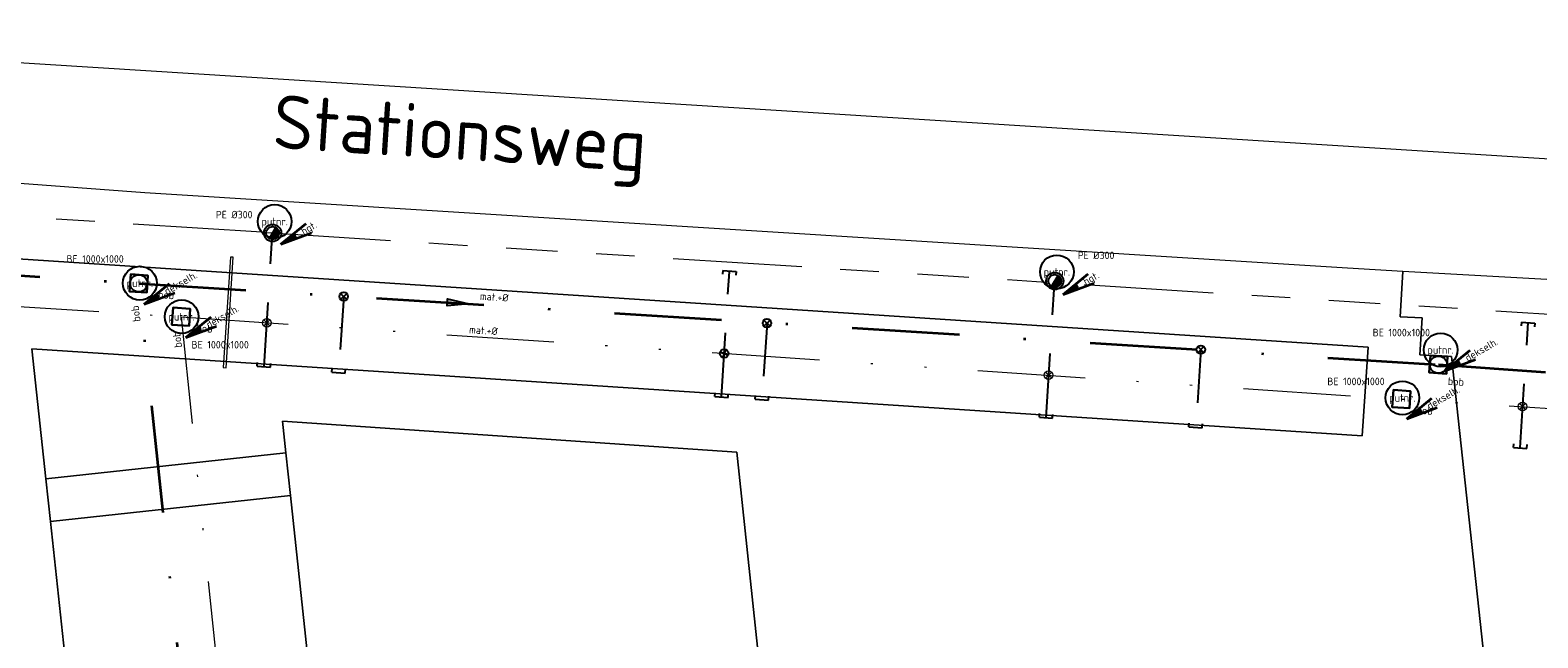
# Model space of a CAD drawing. Header units: metres. Extents: x 121363 to 122052, y 520142 to 520642.
# Tile 13 of 20: x 121525 to 121595, y 520530 to 520558. Entities that reach past the tile are written whole.
import ezdxf
from ezdxf.enums import TextEntityAlignment as Align

# ---------------------------------------------------------------- set-up
doc = ezdxf.new("R2010")
doc.units = ezdxf.units.M
for name, pattern in [('RI-DRAINAGE', [19.2, 6, -1.8, 1.8, -1.8, 2.4, -1.8, 1.8, -1.8]), ('RI-HWA_HUISAANSLUITING', [4.8, 3, -1.8]), ('RI-ITR_PVC', [12.2, 5, -2.4, 0, -2.4, 0, -2.4]), ('RI-VWA_HUISAANSLUITING', [6.1, 2.5, -1.8, 0, -1.8]), ('RI-VWA_PVC', [11, 5, -3, 0, -3])]:
    doc.linetypes.add(name, pattern=pattern)
for name, color, linetype, lineweight, true_color in [('begroeidterreindeel', 7, 'Continuous', 0, 0x008700), ('pand', 1, 'Continuous', 0, 0xff0000), ('wegdeel open verharding', 7, 'Continuous', 0, 0xb5b5b5)]:
    doc.layers.add(name, color=color, linetype=linetype, lineweight=lineweight, true_color=true_color)
for name, color, linetype, lineweight in [('N-RI-PUTDEKSELHOOGTE-S', 7, 'Continuous', 35), ('R-OI-RI-DRAINAGE-MATERIAAL-S', 93, 'Continuous', 25), ('R-OI-RI-DRAINAGE_DRAIN_PP_80-G', 93, 'RI-DRAINAGE', 18), ('R-OI-RI-DRAINAGE_PUT_DOORSPUITPUT-S', 93, 'Continuous', 25), ('R-OI-RI-DRAINAGE_PUTDEKSELHOOGTE-S', 93, 'Continuous', 25), ('R-OI-RI-DRAINAGE_PUTNUMMER-S', 93, 'Continuous', 25), ('R-OI-RI-HWA_HUISAANSLUITING_PVC_125-G', 150, 'RI-HWA_HUISAANSLUITING', 25), ('R-OI-RI-HWA_HULPSTUK-S', 150, 'Continuous', 25), ('R-OI-RI-ITR-MATERIAAL-S', 82, 'Continuous', 25), ('R-OI-RI-ITR_BOB-T18', 82, 'Continuous', 18), ('R-OI-RI-ITR_HULPSTUK_INLAAT-S', 82, 'Continuous', 18), ('R-OI-RI-ITR_PUTDEKSELHOOGTE-S', 82, 'Continuous', 25), ('R-OI-RI-ITR_PUTNUMMER-S', 82, 'Continuous', 25), ('R-OI-RI-ITR_RIOOLPUT-S', 82, 'Continuous', 25), ('R-OI-RI-ITR_TRANSPORTLEIDING_PVC_300-G', 82, 'RI-ITR_PVC', 18), ('R-OI-RI-MANTELBUIS-G', 10, 'Continuous', 18), ('R-OI-RI-VWA-MATERIAAL-S', 20, 'Continuous', 25), ('R-OI-RI-VWA_BOB-T18', 20, 'Continuous', 18), ('R-OI-RI-VWA_HUISAANSLUITING_PVC_125-G', 20, 'RI-VWA_HUISAANSLUITING', 25), ('R-OI-RI-VWA_HULPSTUK-S', 20, 'Continuous', 25), ('R-OI-RI-VWA_HULPSTUK_INLAAT-S', 20, 'Continuous', 25), ('R-OI-RI-VWA_PUTDEKSELHOOGTE-S', 20, 'Continuous', 25), ('R-OI-RI-VWA_PUTNUMMER-S', 20, 'Continuous', 25), ('R-OI-RI-VWA_RIOOLPUT-S', 20, 'Continuous', 25), ('R-OI-RI-VWA_STROOMRICHTING-S', 20, 'Continuous', 25), ('R-OI-RI-VWA_TRANSPORTLEIDING_PVC_250-G', 20, 'RI-VWA_PVC', 35), ('Z06 straatnaam', 7, 'Continuous', 20)]:
    doc.layers.add(name, color=color, linetype=linetype, lineweight=lineweight)
doc.styles.add('NLCS-ISO', font='NLCS-ISO.ttf')
doc.styles.add('NLCS-ISO-ANNOTATIVE-T25', font='NLCS-ISO.ttf', dxfattribs={"height": 2.5})

# ---------------------------------------------------------------- blocks, each defined once
blk = doc.blocks.new('B-SRI-PUT_VWA-SO')
at = {"flags": 128}
blk.add_lwpolyline([(-2, 2), (2, 2), (2, -2), (-2, -2)], close=True, dxfattribs=at)
at = {"lineweight": -3, "flags": 128}
blk.add_lwpolyline([(2, -2), (2, 2), (-2, 2), (-2, -2)], close=True, dxfattribs=at)
at = {"lineweight": -3}
blk.add_circle((0, 0), 2, dxfattribs=at)
blk = doc.blocks.new('B-SRI-PUT_ITR-SO')
at = {"flags": 128}
blk.add_lwpolyline([(-2, 2), (2, 2), (2, -2), (-2, -2)], close=True, dxfattribs=at)
at = {"lineweight": -3, "flags": 128}
blk.add_lwpolyline([(2, -2), (2, 2), (-2, 2), (-2, -2)], close=True, dxfattribs=at)
blk = doc.blocks.new('SRI-STROOMRICHTING-SO')
at = {"ltscale": 0.1}
blk.add_hatch(color=256, dxfattribs=at).paths.add_polyline_path([(2.5, 0), (-2.5, -0.83), (-2.5, 0.83)])
at = {"ltscale": 0.1, "flags": 128}
blk.add_lwpolyline([(2.5, 0), (-2.5, -0.83), (-2.5, 0.83)], close=True, dxfattribs=at)
blk = doc.blocks.new('SRI-MATERIAAL-SO')
at = {"ltscale": 0.1, "style": 'NLCS-ISO'}
blk.add_attdef('$MAT', text='', height=1.75, dxfattribs=at).set_placement((-0.04, -0.07), align=Align.MIDDLE_CENTER)
blk = doc.blocks.new('SRI-HULP_EINDKAP-SO')
for p, q in [((0, -6.2), (0, 6.2)), ((0, 6.2), (3.5, 6.2)), ((0, -6.2), (3.5, -6.2))]:
    blk.add_line(p, q)
blk = doc.blocks.new('SRI-DRAIN_PUT_DOORSPUIT-SO')
at = {"lineweight": -3}
blk.add_hatch(color=256, dxfattribs=at).paths.add_polyline_path([(1.5, 0, 0.267949), (0.75, 1.3), (-0.75, -1.3, 0.57735)])
blk.add_line((-0.75, -1.3), (0.75, 1.3), dxfattribs=at)
for radius in [2, 1.5]:
    blk.add_circle((0, 0), radius, dxfattribs=at)
blk = doc.blocks.new('SRI-HULP_INLAAT-SO')
for p, q in [((-0.71, 0.71), (0.71, -0.71)), ((-0.71, -0.71), (0.71, 0.71))]:
    blk.add_line(p, q)
blk.add_circle((0, 0), 1)
blk = doc.blocks.new('SRI-PUTDEKSELHOOGTE-SO')
at = {"layer": 'N-RI-PUTDEKSELHOOGTE-S'}
blk.add_hatch(color=256, dxfattribs=at).paths.add_polyline_path([(0.712, 0.267), (0.587, 0.483), (0, 0)])
for p, q in [((0, 0), (1.174, 0.967)), ((0, 0), (1.424, 0.533)), ((0, 0), (0.587, 0.483)), ((0.612, 0.44), (0.687, 0.31))]:
    blk.add_line(p, q, dxfattribs=at)
at = {"ltscale": 0.1, "style": 'NLCS-ISO'}
blk.add_attdef('PUTHGT', text='', height=0.35, rotation=30, dxfattribs=at).set_placement((0.975, 0.57), align=Align.MIDDLE_LEFT)
blk = doc.blocks.new('SRI-PUTNUMMER_HHW-SO')
blk.add_circle((2.41, 9.45), 3.93)
at = {"ltscale": 0.1, "style": 'NLCS-ISO'}
blk.add_attdef('PUTNR', text='', height=1.8, dxfattribs=at).set_placement((2.41, 9.45), align=Align.MIDDLE_CENTER)
blk = doc.blocks.new('A$C4B9B0E1E')
at = {"layer": 'begroeidterreindeel', "color": 252, "linetype": 'Continuous', "lineweight": 0}
for p, q in [((119500.181, 520558.433), (119604.758, 520551.848)), ((119434.927, 520553.604), (119587.109, 520543.65)), ((119530.127, 520550.852), (119500, 520553.048)), ((119586.145, 520547.328), (119530.127, 520550.852)), ((119588.722, 520547.185), (119586.145, 520547.328)), ((119588.597, 520545.073), (119588.722, 520547.185)), ((119589.626, 520545.015), (119588.597, 520545.073)), ((119589.525, 520543.296), (119589.626, 520545.015)), ((119586.839, 520539.521), (119524.867, 520543.575)), ((119524.867, 520543.575), (119525.519, 520537.518)), ((119587.109, 520543.65), (119586.839, 520539.521)), ((119590.995, 520543.215), (119589.525, 520543.296)), ((119594.899, 520507.086), (119590.995, 520543.215)), ((119536.693, 520538.72), (119536.535, 520540.2)), ((119536.535, 520540.2), (119557.698, 520538.764)), ((119525.519, 520537.518), (119536.693, 520538.72)), ((119557.698, 520538.764), (119558.694, 520529.378)), ((119536.905, 520536.732), (119525.733, 520535.531)), ((119537.729, 520529.015), (119536.905, 520536.732)), ((119525.733, 520535.531), (119526.563, 520527.814))]:
    blk.add_line(p, q, dxfattribs=at)
at = {"layer": 'pand', "color": 252, "linetype": 'Continuous', "lineweight": 0}
for p, q in [((119557.698, 520538.764), (119536.535, 520540.2)), ((119536.535, 520540.2), (119536.693, 520538.72)), ((119536.693, 520538.72), (119536.905, 520536.732)), ((119558.694, 520529.378), (119557.698, 520538.764)), ((119536.905, 520536.732), (119537.729, 520529.015))]:
    blk.add_line(p, q, dxfattribs=at)
at = {"layer": 'wegdeel open verharding', "color": 252, "linetype": 'Continuous', "lineweight": 0}
for p, q in [((119587.109, 520543.65), (119434.927, 520553.604)), ((119588.722, 520547.185), (119588.597, 520545.073)), ((119596.687, 520546.742), (119588.722, 520547.185)), ((119588.597, 520545.073), (119589.626, 520545.015)), ((119589.626, 520545.015), (119589.525, 520543.296)), ((119525.519, 520537.518), (119524.867, 520543.575)), ((119524.867, 520543.575), (119586.839, 520539.521)), ((119586.839, 520539.521), (119587.109, 520543.65)), ((119589.525, 520543.296), (119590.995, 520543.215)), ((119590.995, 520543.215), (119594.899, 520507.086)), ((119536.693, 520538.72), (119525.519, 520537.518)), ((119536.905, 520536.732), (119536.693, 520538.72)), ((119525.733, 520535.531), (119525.519, 520537.518)), ((119525.519, 520537.518), (119525.733, 520535.531)), ((119525.733, 520535.531), (119536.905, 520536.732)), ((119526.563, 520527.814), (119525.733, 520535.531))]:
    blk.add_line(p, q, dxfattribs=at)

msp = doc.modelspace()

# ---------------------------------------------------------------- linework, layer by layer
at = {"layer": 'R-OI-RI-DRAINAGE_DRAIN_PP_80-G', "flags": 128}
for points in [[(121535.579, 520549.009), (121497.865, 520551.408)], [(121535.579, 520549.009), (121603.479, 520544.69)], [(121536.046, 520548.478), (121536.046, 520548.478)]]:
    msp.add_lwpolyline(points, dxfattribs=at)
at = {"layer": 'R-OI-RI-HWA_HUISAANSLUITING_PVC_125-G', "flags": 128}
for points in [[(121535.68, 520542.74), (121536.078, 520548.977)], [(121556.985, 520541.327), (121557.357, 520547.159)], [(121572.106, 520540.362), (121572.488, 520546.341)], [(121594.19, 520538.953), (121594.563, 520544.799)]]:
    msp.add_lwpolyline(points, dxfattribs=at)
at = {"layer": 'R-OI-RI-ITR_TRANSPORTLEIDING_PVC_300-G'}
msp.add_line((121498.235, 520547.17), (121531.818, 520545.067), dxfattribs=at)
at = {"layer": 'R-OI-RI-ITR_TRANSPORTLEIDING_PVC_300-G', "flags": 128}
for points in [[(121531.818, 520545.067), (121539.36, 520471.369)], [(121531.818, 520545.067), (121588.66, 520541.23), (121618.3, 520539.343)]]:
    msp.add_lwpolyline(points, dxfattribs=at)
at = {"layer": 'R-OI-RI-MANTELBUIS-G'}
msp.add_lwpolyline([(121534.111, 520547.849), (121533.783, 520542.701), (121533.908, 520542.693), (121534.236, 520547.841)], close=True, dxfattribs=at)
at = {"layer": 'R-OI-RI-VWA_HUISAANSLUITING_PVC_125-G', "flags": 128}
for points in [[(121539.391, 520546.031), (121539.163, 520542.465)], [(121559.109, 520544.791), (121558.88, 520541.206)], [(121579.315, 520543.548), (121579.083, 520539.917)]]:
    msp.add_lwpolyline(points, dxfattribs=at)
at = {"layer": 'R-OI-RI-VWA_TRANSPORTLEIDING_PVC_250-G'}
for p, q in [((121498.1, 520548.724), (121529.844, 520546.627)), ((121529.844, 520546.627), (121590.386, 520542.839)), ((121590.386, 520542.839), (121616.385, 520541.008))]:
    msp.add_line(p, q, dxfattribs=at)
at = {"layer": 'R-OI-RI-VWA_TRANSPORTLEIDING_PVC_250-G', "flags": 128}
msp.add_lwpolyline([(121538.029, 520469.717), (121529.844, 520546.627)], dxfattribs=at)

# ---------------------------------------------------------------- block references
at = {"layer": 'R-OI-RI-DRAINAGE-MATERIAAL-S', "xscale": 0.2, "yscale": 0.2, "zscale": 0.2}
for p in [(121534.296, 520549.847), (121574.446, 520547.944)]:
    msp.add_blockref('SRI-MATERIAAL-SO', p, dxfattribs=at).add_auto_attribs({'$MAT': 'PE %%C300'})
at = {"layer": 'R-OI-RI-DRAINAGE_PUT_DOORSPUITPUT-S', "xscale": 0.2, "yscale": 0.2, "zscale": 0.2}
for p in [(121536.078, 520548.977), (121572.514, 520546.74)]:
    msp.add_blockref('SRI-DRAIN_PUT_DOORSPUIT-SO', p, dxfattribs=at)
at = {"layer": 'R-OI-RI-DRAINAGE_PUTDEKSELHOOGTE-S'}
for p in [(121536.465, 520548.454), (121572.902, 520546.102)]:
    msp.add_blockref('SRI-PUTDEKSELHOOGTE-SO', p, dxfattribs=at).add_auto_attribs({'PUTHGT': 'hgt.'})
at = {"layer": 'R-OI-RI-DRAINAGE_PUTNUMMER-S', "xscale": 0.2, "yscale": 0.2, "zscale": 0.2}
for p in [(121535.693, 520547.623), (121572.13, 520545.271)]:
    msp.add_blockref('SRI-PUTNUMMER_HHW-SO', p, dxfattribs=at).add_auto_attribs({'PUTNR': 'putnr.'})
at = {"layer": 'R-OI-RI-HWA_HULPSTUK-S'}
for name, p, xscale, yscale, zscale, rotation in [('SRI-HULP_EINDKAP-SO', (121557.36, 520547.207), 0.04999999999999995, 0.04999999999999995, 0.04999999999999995, 266.2500000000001), ('SRI-HULP_EINDKAP-SO', (121594.563, 520544.799), 0.04999999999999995, 0.04999999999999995, 0.04999999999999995, 266.2500000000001), ('SRI-HULP_INLAAT-SO', (121557.114, 520543.359), 0.2, 0.2, 0.2, 293.5311012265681), ('SRI-HULP_EINDKAP-SO', (121535.669, 520542.741), -0.05, 0.05, 0.05, 266.243756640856), ('SRI-HULP_EINDKAP-SO', (121556.985, 520541.327), -0.05, 0.05, 0.05, 266.243756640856), ('SRI-HULP_EINDKAP-SO', (121572.106, 520540.362), -0.05, 0.05, 0.05, 266.243756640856), ('SRI-HULP_EINDKAP-SO', (121594.19, 520538.953), -0.05, 0.05, 0.05, 266.243756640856)]:
    msp.add_blockref(name, p, dxfattribs=dict(at, xscale=xscale, yscale=yscale, zscale=zscale, rotation=rotation))
at = {"layer": 'R-OI-RI-ITR-MATERIAAL-S', "xscale": 0.2, "yscale": 0.2, "zscale": 0.2, "rotation": 356.2208275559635}
msp.add_blockref('SRI-MATERIAAL-SO', (121545.91, 520544.447), dxfattribs=at).add_auto_attribs({'$MAT': 'mat.+%%C'})
at = {"layer": 'R-OI-RI-ITR-MATERIAAL-S', "xscale": 0.2, "yscale": 0.2, "zscale": 0.2}
for p in [(121533.645, 520543.778), (121586.551, 520542.067)]:
    msp.add_blockref('SRI-MATERIAAL-SO', p, dxfattribs=at).add_auto_attribs({'$MAT': 'BE 1000x1000'})
at = {"layer": 'R-OI-RI-ITR_HULPSTUK_INLAAT-S', "xscale": 0.2, "yscale": 0.2, "zscale": 0.2}
for p in [(121535.806, 520544.788), (121572.227, 520542.351), (121594.301, 520540.89)]:
    msp.add_blockref('SRI-HULP_INLAAT-SO', p, dxfattribs=at)
at = {"layer": 'R-OI-RI-ITR_PUTDEKSELHOOGTE-S'}
for p in [(121532.042, 520544.097), (121588.907, 520540.31)]:
    msp.add_blockref('SRI-PUTDEKSELHOOGTE-SO', p, dxfattribs=at).add_auto_attribs({'PUTHGT': 'dekselh.'})
at = {"layer": 'R-OI-RI-ITR_PUTNUMMER-S', "xscale": 0.2, "yscale": 0.2, "zscale": 0.2}
for p in [(121531.36, 520543.184), (121588.225, 520539.397)]:
    msp.add_blockref('SRI-PUTNUMMER_HHW-SO', p, dxfattribs=at).add_auto_attribs({'PUTNR': 'putnr.'})
at = {"layer": 'R-OI-RI-ITR_RIOOLPUT-S'}
msp.add_blockref('A$C4B9B0E1E', (2000, 0), dxfattribs=at)
at = {"layer": 'R-OI-RI-ITR_RIOOLPUT-S', "xscale": 0.2, "yscale": 0.2, "zscale": 0.2, "rotation": 355.8986887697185}
for p in [(121531.818, 520545.067), (121588.66, 520541.23)]:
    msp.add_blockref('B-SRI-PUT_ITR-SO', p, dxfattribs=at)
at = {"layer": 'R-OI-RI-VWA-MATERIAAL-S', "xscale": 0.2, "yscale": 0.2, "zscale": 0.2}
for p in [(121527.817, 520547.78), (121588.664, 520544.348)]:
    msp.add_blockref('SRI-MATERIAAL-SO', p, dxfattribs=at).add_auto_attribs({'$MAT': 'BE 1000x1000'})
at = {"layer": 'R-OI-RI-VWA-MATERIAAL-S', "xscale": 0.2, "yscale": 0.2, "zscale": 0.2, "rotation": 356.2208275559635}
msp.add_blockref('SRI-MATERIAAL-SO', (121546.414, 520546.005), dxfattribs=at).add_auto_attribs({'$MAT': 'mat.+%%C'})
at = {"layer": 'R-OI-RI-VWA_HULPSTUK-S', "xscale": -0.05, "yscale": 0.05, "zscale": 0.05, "rotation": 266.243756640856}
for p in [(121539.153, 520542.465), (121558.87, 520541.207), (121579.073, 520539.917)]:
    msp.add_blockref('SRI-HULP_EINDKAP-SO', p, dxfattribs=at)
at = {"layer": 'R-OI-RI-VWA_HULPSTUK_INLAAT-S', "xscale": 0.2, "yscale": 0.2, "zscale": 0.2}
for p in [(121539.39, 520546.015), (121559.108, 520544.775), (121579.318, 520543.536)]:
    msp.add_blockref('SRI-HULP_INLAAT-SO', p, dxfattribs=at)
at = {"layer": 'R-OI-RI-VWA_PUTDEKSELHOOGTE-S'}
for p in [(121530.095, 520545.658), (121590.688, 520542.546)]:
    msp.add_blockref('SRI-PUTDEKSELHOOGTE-SO', p, dxfattribs=at).add_auto_attribs({'PUTHGT': 'dekselh.'})
at = {"layer": 'R-OI-RI-VWA_PUTNUMMER-S', "xscale": 0.2, "yscale": 0.2, "zscale": 0.2}
for p in [(121529.413, 520544.745), (121590.006, 520541.633)]:
    msp.add_blockref('SRI-PUTNUMMER_HHW-SO', p, dxfattribs=at).add_auto_attribs({'PUTNR': 'putnr.'})
at = {"layer": 'R-OI-RI-VWA_RIOOLPUT-S', "xscale": 0.2, "yscale": 0.2, "zscale": 0.2, "rotation": 356.3045420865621}
for p in [(121529.844, 520546.627), (121590.386, 520542.839)]:
    msp.add_blockref('B-SRI-PUT_VWA-SO', p, dxfattribs=at)
at = {"layer": 'R-OI-RI-VWA_STROOMRICHTING-S', "xscale": 0.2000000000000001, "yscale": 0.2000000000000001, "zscale": 0.2000000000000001, "rotation": 356.2208275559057}
msp.add_blockref('SRI-STROOMRICHTING-SO', (121544.72, 520545.706), dxfattribs=at)

# ---------------------------------------------------------------- texts
at = {"layer": 'R-OI-RI-ITR_BOB-T18', "style": 'NLCS-ISO-ANNOTATIVE-T25'}
for rotation, p in [(356.41727, (121532.891, 520544.24)), (96.89533, (121531.923, 520544.038)), (356.41727, (121589.732, 520540.415))]:
    msp.add_text('bob', height=0.36, rotation=rotation, dxfattribs=at).set_placement(p, align=Align.BOTTOM_CENTER)
at = {"layer": 'R-OI-RI-VWA_BOB-T18', "style": 'NLCS-ISO-ANNOTATIVE-T25'}
for rotation, p in [(356.41727, (121531.101, 520545.797)), (97, (121529.99, 520545.247)), (356.41727, (121591.183, 520541.76))]:
    msp.add_text('bob', height=0.36, rotation=rotation, dxfattribs=at).set_placement(p, align=Align.BOTTOM_CENTER)
at = {"layer": 'Z06 straatnaam', "style": 'NLCS-ISO'}
msp.add_text('Stationsweg', height=2.5, rotation=356.33625, dxfattribs=at).set_placement((121536.036, 520552.94))

doc.saveas('drawing.dxf')
